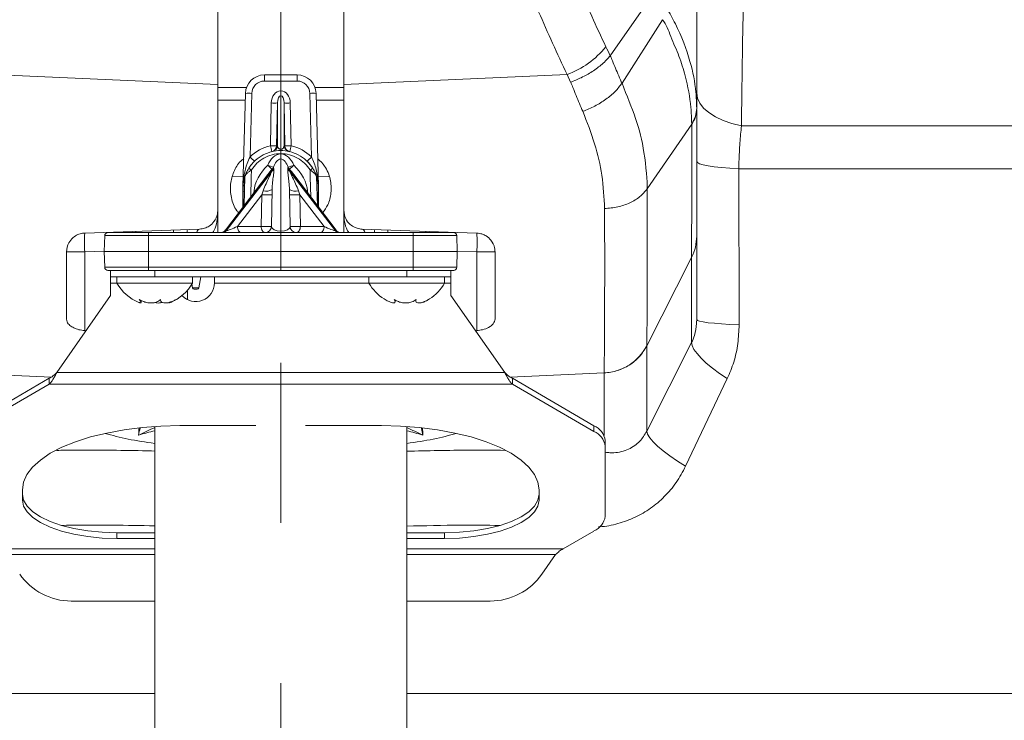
# Model space of a CAD drawing. Header units: millimetres. Extents: x 0 to 8410, y 0 to 5940.
# Tile 119 of 179: x 5396 to 5552, y 2876 to 2987. Entities that reach past the tile are written whole.
import ezdxf

# ---------------------------------------------------------------- set-up
doc = ezdxf.new("R2010")
doc.units = ezdxf.units.MM
doc.header["$LTSCALE"] = 10
doc.linetypes.add('CENTERX2', pattern=[20.32, 12.7, -2.54, 2.54, -2.54])
doc.styles.add('SLDTEXTSTYLE0', font='TXT', dxfattribs={"width": 0.605})
doc.dimstyles.new('SLDDIMSTYLE0', dxfattribs={"dimtxt": 50, "dimasz": 50, "dimexe": 0, "dimexo": 0.0625, "dimgap": 12.5, "dimtad": 1, "dimtoh": 1, "dimdec": 1, "dimrnd": 1e-09, "dimzin": 12, "dimdsep": 46, "dimtxsty": 'SLDTEXTSTYLE0', "dimsah": 1, "dimcen": 0.09, "dimadec": 0, "dimazin": 0, "dimtfac": 1, "dimtofl": 0, "dimtmove": 0, "dimatfit": 3, "dimfxl": 0, "dimfrac": 2, "dimtolj": 1, "dimtzin": 12, "dimarcsym": 0})

# ---------------------------------------------------------------- blocks, each defined once
blk = doc.blocks.new('*D17')
at = {"color": 7, "linetype": 'Continuous', "lineweight": 0}
for p, q in [((5057.2, 3177.87), (5057.2, 2367.92)), ((5437.2, 2551.21), (5437.2, 2367.92)), ((5437.2, 2382.92), (5057.2, 2382.92))]:
    blk.add_line(p, q, dxfattribs=at)
for points in [[(5057.2, 2382.92), (5107.2, 2375.42), (5107.2, 2390.42)], [(5437.2, 2382.92), (5387.2, 2390.42), (5387.2, 2375.42)]]:
    blk.add_solid(points, dxfattribs=at)
at = {"color": 7, "linetype": 'Continuous', "lineweight": 0, "insert": (5189.92, 2447.38), "char_height": 50, "attachment_point": 1, "style": 'SLDTEXTSTYLE0'}
blk.add_mtext('380', dxfattribs=at)

msp = doc.modelspace()

# ---------------------------------------------------------------- linework, layer by layer
at = {"color": 7, "linetype": 'CENTERX2', "lineweight": 0}
msp.add_line((5437.2, 2551.21), (5437.2, 4467.87), dxfattribs=at)
at = {"color": 7, "linetype": 'Continuous', "lineweight": 0}
for p, q in [((5427.2, 2991.76), (5427.2, 2976.37)), ((5447.2, 2991.76), (5447.2, 2976.37)), ((5495.98, 2990.22), (5489.48, 2980.92)), ((5497.75, 2986.63), (5491.35, 2976.58)), ((5434.6, 2977.87), (5439.81, 2977.87)), ((5427.2, 2976.37), (5427.2, 2956.42)), ((5447.2, 2976.37), (5447.2, 2956.42)), ((5427.2, 2975.87), (5431.77, 2975.87)), ((5431.21, 2960.2), (5431.6, 2974.95)), ((5442.64, 2975.87), (5447.23, 2975.87)), ((5442.81, 2974.95), (5443.2, 2960.2)), ((5427.2, 2973.87), (5431.57, 2973.87)), ((5436.69, 2966.69), (5436.69, 2973.43)), ((5437.72, 2973.43), (5437.72, 2966.69)), ((5442.84, 2973.87), (5447.23, 2973.87)), ((5502.41, 2970.04), (5495.35, 2959.81)), ((5437.2, 2964.56), (5437.2, 2954.04)), ((5435.13, 2962.06), (5428.43, 2953.27)), ((5431.39, 2957.16), (5431.52, 2961.78)), ((5445.98, 2953.27), (5439.28, 2962.06)), ((5443.01, 2957.16), (5442.89, 2961.78)), ((5431.21, 2960.19), (5431.2, 2959.87)), ((5431.2, 2959.87), (5431.2, 2956.91)), ((5435.72, 2953.85), (5435.82, 2959.7)), ((5438.69, 2953.85), (5438.58, 2959.7)), ((5443.2, 2960.19), (5443.2, 2959.87)), ((5443.2, 2959.87), (5443.2, 2956.91)), ((5427.2, 2956.42), (5427.2, 2952.87)), ((5447.2, 2952.87), (5447.2, 2956.42)), ((5406.1, 2952.78), (5424.31, 2953.42)), ((5409.77, 2952.87), (5416.2, 2952.87)), ((5414.2, 2953.07), (5414.2, 2952.87)), ((5416.2, 2952.87), (5437.2, 2952.87)), ((5420.2, 2952.87), (5420.2, 2953.28)), ((5458.2, 2952.87), (5437.2, 2952.87)), ((5468.31, 2952.78), (5450.1, 2953.42)), ((5454.2, 2953.28), (5454.2, 2952.87)), ((5464.64, 2952.87), (5458.2, 2952.87)), ((5460.2, 2952.87), (5460.2, 2953.07)), ((5409.2, 2949.87), (5409.27, 2952.38)), ((5465.2, 2949.87), (5465.14, 2952.38)), ((5503.2, 2952.3), (5503.2, 2939.07)), ((5403.2, 2939.15), (5403.2, 2949.79)), ((5416.2, 2949.87), (5409.2, 2949.87)), ((5409.27, 2947.36), (5409.2, 2949.87)), ((5437.2, 2949.87), (5416.2, 2949.87)), ((5437.2, 2949.87), (5458.2, 2949.87)), ((5458.2, 2949.87), (5465.2, 2949.87)), ((5465.14, 2947.36), (5465.2, 2949.87)), ((5471.2, 2939.15), (5471.2, 2949.79)), ((5502.4, 2948.94), (5495.28, 2934.9)), ((5416.2, 2946.87), (5409.77, 2946.87)), ((5410.2, 2945.87), (5410.2, 2946.87)), ((5416.07, 2946.87), (5417.2, 2946.87)), ((5437.2, 2946.87), (5416.2, 2946.87)), ((5437.2, 2946.87), (5458.2, 2946.87)), ((5457.2, 2946.87), (5458.2, 2946.87)), ((5458.2, 2946.87), (5464.64, 2946.87)), ((5464.2, 2946.87), (5464.2, 2945.87)), ((5417.2, 2945.87), (5410.2, 2945.87)), ((5410.2, 2944.87), (5410.2, 2945.87)), ((5411.2, 2945.87), (5411.2, 2944.87)), ((5417.2, 2945.87), (5457.2, 2945.87)), ((5423.2, 2944.87), (5423.2, 2945.87)), ((5424.22, 2944.12), (5424.53, 2945.87)), ((5426.7, 2944.91), (5426.7, 2945.87)), ((5451.2, 2945.87), (5451.2, 2944.87)), ((5464.2, 2945.87), (5457.2, 2945.87)), ((5463.2, 2944.87), (5463.2, 2945.87)), ((5464.2, 2945.87), (5464.2, 2944.87)), ((5410.2, 2944.87), (5410.2, 2942.87)), ((5411.2, 2944.87), (5423.2, 2944.87)), ((5423.09, 2944.68), (5423.19, 2944.12)), ((5423.92, 2943.87), (5423.48, 2943.87)), ((5426.7, 2944.87), (5426.7, 2944.95)), ((5426.7, 2944.87), (5426.7, 2944.91)), ((5451.2, 2944.87), (5463.2, 2944.87)), ((5464.2, 2942.87), (5464.2, 2944.87)), ((5410.2, 2942.87), (5401.66, 2930.67)), ((5415.05, 2941.79), (5415.05, 2942.1)), ((5455.34, 2941.89), (5455.34, 2942.18)), ((5458.65, 2942.26), (5458.65, 2942.07)), ((5472.75, 2930.67), (5464.2, 2942.87)), ((5400.45, 2929.76), (5387.51, 2922.24)), ((5400.45, 2928.84), (5400.45, 2929.76)), ((5473.96, 2928.84), (5473.96, 2929.76)), ((5486.9, 2922.24), (5473.96, 2929.76)), ((5400.45, 2928.84), (5387.51, 2921.33)), ((5486.9, 2921.33), (5473.96, 2928.84)), ((5417.2, 2922.12), (5417.2, 2841.87)), ((5421.2, 2922.25), (5433.26, 2922.25)), ((5441.14, 2922.25), (5453.2, 2922.25)), ((5457.2, 2841.87), (5457.2, 2922.12)), ((5488.7, 2919.91), (5488.7, 2918.99)), ((5488.7, 2907.87), (5488.7, 2918.99)), ((5396.2, 2910.45), (5396.2, 2912.08)), ((5478.2, 2912.08), (5478.2, 2910.45)), ((5411.2, 2905.26), (5417.2, 2905.26)), ((5457.2, 2905.26), (5463.2, 2905.26)), ((5482.01, 2902.7), (5486.9, 2905.54)), ((5417.2, 2904.35), (5411.2, 2904.35)), ((5463.2, 2904.35), (5457.2, 2904.35)), ((5478.63, 2898.69), (5480.8, 2901.79)), ((5403.97, 2894.43), (5417.2, 2894.43)), ((5457.2, 2894.43), (5470.44, 2894.43))]:
    msp.add_line(p, q, dxfattribs=at)
at = {"color": 8, "linetype": 'Continuous', "lineweight": 0}
for p, q in [((5392.55, 2977.91), (5427.2, 2976.37)), ((5434.6, 2977.87), (5434.6, 2976.9)), ((5439.81, 2977.87), (5439.81, 2976.9)), ((5447.2, 2976.37), (5482.64, 2977.94)), ((5483.2, 2976.71), (5482.64, 2977.94)), ((5439.81, 2976.9), (5434.6, 2976.9)), ((5432.6, 2974.95), (5432.33, 2964.87)), ((5437.19, 2974.57), (5437.19, 2975.33)), ((5437.19, 2975.33), (5437.22, 2975.33)), ((5437.22, 2974.57), (5437.22, 2975.33)), ((5442.07, 2964.87), (5441.81, 2974.95)), ((5435.55, 2966.65), (5435.69, 2973.43)), ((5436.69, 2973.43), (5436.55, 2966.65)), ((5437.19, 2974.57), (5437.19, 2966.09)), ((5437.22, 2974.57), (5437.19, 2974.57)), ((5437.22, 2966.09), (5437.22, 2974.57)), ((5437.85, 2966.65), (5437.72, 2973.43)), ((5438.72, 2973.43), (5438.85, 2966.65)), ((5510.3, 2969.78), (5598.18, 2969.78)), ((5442.1, 2963.34), (5441.38, 2964.18)), ((5435.76, 2962.71), (5428.49, 2953.16)), ((5428.52, 2953.16), (5435.78, 2962.58)), ((5445.89, 2953.16), (5438.63, 2962.58)), ((5438.65, 2962.71), (5445.92, 2953.16)), ((5509.88, 2962.99), (5509.93, 2938.24)), ((5600.09, 2962.99), (5509.88, 2962.99)), ((5431.25, 2961.69), (5429.56, 2961.77)), ((5431.35, 2957.1), (5431.47, 2961.63)), ((5431.51, 2961.67), (5431.48, 2961.67)), ((5442.93, 2961.67), (5442.89, 2961.67)), ((5443.06, 2957.1), (5442.94, 2961.63)), ((5444.85, 2961.77), (5443.16, 2961.69)), ((5431.23, 2959.31), (5431.21, 2959.56)), ((5432.95, 2959.2), (5432.96, 2959.51)), ((5432.96, 2959.51), (5433.18, 2959.5)), ((5441.45, 2959.51), (5441.23, 2959.5)), ((5441.46, 2959.2), (5441.45, 2959.51)), ((5443.2, 2959.56), (5443.18, 2959.31)), ((5434.19, 2958.87), (5430.32, 2953.85)), ((5434.1, 2953.85), (5434.19, 2958.87)), ((5440.22, 2958.87), (5444.09, 2953.85)), ((5440.31, 2953.85), (5440.22, 2958.87)), ((5416.2, 2952.38), (5416.2, 2952.87)), ((5428.49, 2953.16), (5428.52, 2953.16)), ((5430.32, 2953.85), (5434.1, 2953.85)), ((5437.2, 2954.04), (5437.19, 2953.09)), ((5437.19, 2953.09), (5437.19, 2952.87)), ((5437.19, 2953.09), (5437.22, 2953.09)), ((5437.2, 2954.04), (5437.22, 2953.09)), ((5437.2, 2952.87), (5437.2, 2952.38)), ((5437.22, 2953.09), (5437.22, 2952.87)), ((5444.09, 2953.85), (5440.31, 2953.85)), ((5445.92, 2953.16), (5445.89, 2953.16)), ((5458.2, 2952.38), (5458.2, 2952.87)), ((5416.2, 2952.38), (5409.27, 2952.38)), ((5416.2, 2952.38), (5416.2, 2949.87)), ((5437.2, 2952.38), (5416.2, 2952.38)), ((5437.2, 2952.38), (5437.2, 2949.87)), ((5437.2, 2952.38), (5458.2, 2952.38)), ((5458.2, 2952.38), (5458.2, 2949.87)), ((5458.2, 2952.38), (5465.14, 2952.38)), ((5403.2, 2949.79), (5406.1, 2949.79)), ((5409.2, 2949.9), (5406.1, 2949.79)), ((5406.1, 2949.79), (5406.1, 2937.32)), ((5416.2, 2949.87), (5416.2, 2947.36)), ((5437.2, 2949.87), (5437.2, 2947.36)), ((5458.2, 2949.87), (5458.2, 2947.36)), ((5468.31, 2949.79), (5465.2, 2949.9)), ((5468.31, 2937.32), (5468.31, 2949.79)), ((5468.31, 2949.79), (5471.2, 2949.79)), ((5502.4, 2935.45), (5502.4, 2948.94)), ((5409.27, 2947.36), (5416.2, 2947.36)), ((5416.2, 2947.36), (5437.2, 2947.36)), ((5416.2, 2947.36), (5416.2, 2946.87)), ((5417.2, 2946.87), (5417.2, 2945.87)), ((5458.2, 2947.36), (5437.2, 2947.36)), ((5437.2, 2947.36), (5437.2, 2946.87)), ((5457.2, 2945.87), (5457.2, 2946.87)), ((5465.14, 2947.36), (5458.2, 2947.36)), ((5458.2, 2947.36), (5458.2, 2946.87)), ((5410.2, 2944.87), (5411.2, 2944.87)), ((5422.38, 2942.24), (5422.38, 2943.69)), ((5423.19, 2944.12), (5424.22, 2944.12)), ((5426.7, 2944.87), (5451.2, 2944.87)), ((5463.2, 2944.87), (5464.2, 2944.87)), ((5495.28, 2921.38), (5502.4, 2935.45)), ((5495.28, 2934.9), (5495.28, 2921.38)), ((5400.82, 2929.96), (5392.55, 2930.33)), ((5401.66, 2930.67), (5472.75, 2930.67)), ((5488.51, 2930.62), (5473.59, 2929.96)), ((5488.51, 2930.59), (5488.51, 2930.62)), ((5488.51, 2920.71), (5488.51, 2930.59)), ((5508.06, 2929.71), (5501.44, 2915.82)), ((5400.45, 2928.84), (5473.96, 2928.84)), ((5486.9, 2921.33), (5486.9, 2922.24)), ((5411.2, 2905.26), (5411.2, 2904.35)), ((5463.2, 2905.26), (5463.2, 2904.35)), ((5417.2, 2902.7), (5392.4, 2902.7)), ((5393.61, 2901.79), (5417.2, 2901.79)), ((5482.01, 2902.7), (5457.2, 2902.7)), ((5457.2, 2901.79), (5480.8, 2901.79)), ((5270.21, 2879.75), (5417.2, 2879.75)), ((5457.2, 2879.75), (5574.65, 2879.75))]:
    msp.add_line(p, q, dxfattribs=at)
at = {"color": 8, "linetype": 'Continuous', "lineweight": 0, "flags": 128}
for points in [[(5510.3, 2969.78), (5508.78, 2970.17), (5507.4, 2970.66), (5506.17, 2971.24), (5505.13, 2971.9), (5504.3, 2972.62), (5503.7, 2973.39), (5503.33, 2974.19), (5503.2, 2975.01)], [(5509.88, 2962.99), (5508.44, 2963.08), (5507.13, 2963.19), (5505.98, 2963.32), (5505.01, 2963.47), (5504.23, 2963.63), (5503.66, 2963.79), (5503.32, 2963.97), (5503.2, 2964.15)], [(5432.54, 2962.8), (5432.51, 2961.68), (5432.43, 2958.52)], [(5441.87, 2962.8), (5441.89, 2961.68), (5441.98, 2958.52)], [(5430.94, 2952.87), (5430.82, 2952.89), (5430.71, 2952.95), (5430.6, 2953.04), (5430.51, 2953.16), (5430.43, 2953.31), (5430.37, 2953.48), (5430.33, 2953.66), (5430.32, 2953.85)], [(5434.72, 2952.87), (5434.6, 2952.89), (5434.49, 2952.95), (5434.38, 2953.04), (5434.28, 2953.16), (5434.21, 2953.31), (5434.15, 2953.48), (5434.11, 2953.66), (5434.1, 2953.85)], [(5439.69, 2952.87), (5439.81, 2952.89), (5439.92, 2952.95), (5440.03, 2953.04), (5440.12, 2953.16), (5440.2, 2953.31), (5440.26, 2953.48), (5440.3, 2953.66), (5440.31, 2953.85)], [(5443.46, 2952.87), (5443.58, 2952.89), (5443.7, 2952.95), (5443.81, 2953.04), (5443.9, 2953.16), (5443.98, 2953.31), (5444.04, 2953.48), (5444.07, 2953.66), (5444.09, 2953.85)], [(5509.93, 2938.24), (5508.48, 2938.31), (5507.16, 2938.39), (5506, 2938.48), (5505.02, 2938.58), (5504.24, 2938.69), (5503.67, 2938.81), (5503.32, 2938.94), (5503.2, 2939.07)], [(5508.06, 2929.71), (5506.83, 2930.53), (5505.71, 2931.36), (5504.73, 2932.17), (5503.9, 2932.94), (5503.25, 2933.67), (5502.77, 2934.34), (5502.49, 2934.94), (5502.4, 2935.45)], [(5501.44, 2915.82), (5500.13, 2916.64), (5498.94, 2917.45), (5497.89, 2918.24), (5496.99, 2919), (5496.27, 2919.7), (5495.74, 2920.34), (5495.41, 2920.9), (5495.28, 2921.38)]]:
    msp.add_lwpolyline(points, dxfattribs=at)
at = {"color": 7, "linetype": 'Continuous', "lineweight": 0, "flags": 128}
for points in [[(5396.2, 2912.08), (5396.39, 2913.31), (5396.93, 2914.51), (5397.83, 2915.69), (5399.07, 2916.8), (5400.63, 2917.86), (5402.49, 2918.82), (5404.63, 2919.69), (5407, 2920.45), (5409.59, 2921.08), (5412.34, 2921.59), (5415.22, 2921.95), (5418.19, 2922.17), (5421.2, 2922.25)], [(5453.2, 2922.25), (5456.22, 2922.17), (5459.19, 2921.95), (5462.07, 2921.59), (5464.82, 2921.08), (5467.41, 2920.45), (5469.78, 2919.69), (5471.92, 2918.82), (5473.78, 2917.86), (5475.34, 2916.8), (5476.58, 2915.69), (5477.48, 2914.51), (5478.02, 2913.31), (5478.2, 2912.08)], [(5396.2, 2911.37), (5396.39, 2910.41), (5396.94, 2909.48), (5397.84, 2908.6), (5399.07, 2907.78), (5400.6, 2907.05), (5402.39, 2906.43), (5404.39, 2905.93), (5406.57, 2905.56), (5408.86, 2905.34), (5411.2, 2905.26)], [(5463.2, 2905.26), (5465.55, 2905.34), (5467.84, 2905.56), (5470.01, 2905.93), (5472.02, 2906.43), (5473.81, 2907.05), (5475.34, 2907.78), (5476.57, 2908.6), (5477.47, 2909.48), (5478.02, 2910.41), (5478.2, 2911.37)], [(5411.2, 2904.35), (5408.86, 2904.43), (5406.57, 2904.65), (5404.39, 2905.02), (5402.39, 2905.52), (5400.6, 2906.14), (5399.07, 2906.87), (5397.84, 2907.68), (5396.94, 2908.57), (5396.39, 2909.5), (5396.2, 2910.45)], [(5478.2, 2910.45), (5478.02, 2909.5), (5477.47, 2908.57), (5476.57, 2907.68), (5475.34, 2906.87), (5473.81, 2906.14), (5472.02, 2905.52), (5470.01, 2905.02), (5467.84, 2904.65), (5465.55, 2904.43), (5463.2, 2904.35)]]:
    msp.add_lwpolyline(points, dxfattribs=at)
at = {"color": 8, "linetype": 'Continuous', "lineweight": 0}
for centre, radius, start, end in [((5477.87, 2991.06), 13.96, 289.9566, 321.3549), ((5434.6, 2974.9), 2, 90, 178.5), ((5439.81, 2974.9), 2, 1.5, 90), ((5432.1, 2965.4), 9.56, 87.0035, 92.9965), ((5442.31, 2965.4), 9.56, 87.0035, 92.9965), ((5436.14, 2983.35), 9.94, 267.4392, 273.2065), ((5438.27, 2983.35), 9.94, 266.7935, 272.5608), ((5498.82, 2972.65), 4.38, 324.9046, 359.3631), ((5437.2, 2959.84), 7, 103.6246, 134.0767), ((5473.62, 2975.63), 39.11, 193.2731, 194.701), ((5436, 2976.57), 9.94, 267.4392, 273.2065), ((5435.55, 2966.67), 1, 283.6273, 358.83), ((5438.2, 2959.85), 7, 102.4776, 103.6246), ((5448.89, 2966.08), 11.7, 179.9656, 181.0186), ((5437.2, 2959.09), 7, 89.8942, 90.1058), ((5425.52, 2966.08), 11.7, 358.9814, 0.0344), ((5436.2, 2959.85), 7, 76.3754, 77.5224), ((5438.85, 2966.67), 1, 181.17, 256.3727), ((5438.41, 2976.57), 9.94, 266.7935, 272.5608), ((5438.72, 2966.71), 0.999, 232.1371, 257.527), ((5400.79, 2975.63), 39.11, 345.299, 346.7269), ((5437.2, 2959.84), 7, 45.9233, 76.3754), ((5442.13, 2974.02), 13.4, 223.0413, 227.2396), ((5432.28, 2974.02), 13.4, 312.7604, 316.9587), ((5459.99, 2987.62), 34.58, 224.0696, 225.6405), ((5444.87, 2987.58), 25.91, 247.9541, 250.0686), ((5435.26, 2963.56), 0.985, 300.5078, 326.4145), ((5435.27, 2963.44), 0.993, 300.7317, 325.5538), ((5435.08, 2963.64), 1.04, 314.7744, 336.8539), ((5439.14, 2963.44), 0.993, 214.4462, 239.2683), ((5439.15, 2963.56), 0.985, 213.5855, 239.4922), ((5429.54, 2987.58), 25.91, 289.9314, 292.0459), ((5439.33, 2963.64), 1.04, 203.1461, 225.2256), ((5414.42, 2987.62), 34.58, 314.3595, 315.9304), ((5434.88, 2961.12), 1.7, 253.2725, 303.5322), ((5439.52, 2961.12), 1.7, 236.4678, 286.7275), ((5435, 2971.22), 12.38, 266.2408, 273.7592), ((5439.41, 2971.22), 12.38, 266.2408, 273.7592), ((5423.82, 2953), 1.48, 166.3921, 183.3777), ((5424.51, 2952.81), 0.647, 108.2502, 169.8921), ((5427.92, 2953.56), 0.691, 271.9294, 324.8729), ((5427.95, 2953.56), 0.691, 271.9295, 324.8729), ((5434.91, 2966.22), 12.4, 266.2452, 273.7548), ((5439.5, 2966.22), 12.4, 266.2452, 273.7548), ((5446.46, 2953.56), 0.691, 215.1271, 268.0705), ((5446.49, 2953.56), 0.691, 215.1271, 268.0706), ((5449.9, 2952.81), 0.646, 10.1765, 71.7648), ((5450.6, 2953.01), 1.47, 356.6713, 13.6264), ((5427.61, 2951.29), 21.56, 176.013, 183.987), ((5446.8, 2951.29), 21.56, 356.013, 3.987), ((5488.18, 2938.62), 8, 272.3275, 332.5042)]:
    msp.add_arc(centre, radius, start, end, dxfattribs=at)
at = {"color": 7, "linetype": 'Continuous', "lineweight": 0}
for centre, radius, start, end in [((5434.6, 2974.87), 3, 90, 178.5), ((5439.81, 2974.87), 3, 1.5, 90), ((5435.69, 2966.71), 1, 282.4791, 358.8299), ((5438.72, 2966.71), 1, 181.1744, 232.1393), ((5430.21, 2960.22), 1, 357.1113, 358.5), ((5444.2, 2960.22), 1, 181.5, 182.8887), ((5409.77, 2952.37), 0.5, 90, 178.5), ((5427.63, 2953.87), 1, 270, 323.8621), ((5434.72, 2953.87), 1, 270, 359), ((5439.69, 2953.87), 1, 181, 270), ((5446.77, 2953.87), 1, 216.0408, 270), ((5464.64, 2952.37), 0.5, 1.5, 90), ((5409.77, 2947.37), 0.5, 181.5, 270), ((5464.64, 2947.37), 0.5, 270, 358.5), ((5417.32, 2948.27), 7, 209.0497, 247.9286), ((5417.08, 2948.27), 7, 292.1457, 330.9503), ((5423.7, 2944.93), 3, 223.5171, 358.9267), ((5423.48, 2944.17), 0.3, 190, 270), ((5423.92, 2944.17), 0.3, 270, 350), ((5457.32, 2948.27), 7, 209.0497, 237.9015), ((5457.08, 2948.27), 7, 302.0473, 330.9503), ((5457.32, 2948.27), 7, 237.9015, 244.1193), ((5457.08, 2948.27), 7, 295.9275, 302.0473), ((5485.73, 2919.47), 3, 8.3284, 67.2367), ((5485.73, 2918.56), 3, 8.3284, 67.2367), ((5485.73, 2908.31), 3, 292.7633, 351.6716), ((5403.97, 2904.43), 10, 215, 270), ((5470.44, 2904.43), 10, 270, 325)]:
    msp.add_arc(centre, radius, start, end, dxfattribs=at)
at = {"color": 8, "linetype": 'Continuous', "lineweight": 0}
for centre, major_axis, ratio, start_param, end_param in [((5437.19, 2973.38), (0, 1.95), 0.76885, 0, 1.544616), ((5437.22, 2973.38), (0, 1.95), 0.76885, 4.738569, 6.283185), ((5437.19, 2973.4), (0, 1.17), 0.428855, 0, 1.544616), ((5437.22, 2973.4), (0, 1.17), 0.428855, 4.738569, 6.283185), ((5437.37, 2962.12), (0.06, 3.23), 0.774213, 0.086872, 1.116396), ((5437.37, 2962.13), (0.04, 2.44), 0.613733, 0.136155, 1.116467), ((5437.04, 2962.12), (-0.06, 3.23), 0.774213, 5.166789, 6.196313), ((5437.04, 2962.13), (-0.04, 2.44), 0.613733, 5.166718, 6.14703), ((5435.7, 2961.56), (2.36, 3.13), 0.446039, 1.240626, 2.563221), ((5435.7, 2961.58), (2.09, 2.76), 0.216452, 1.241194, 1.559633), ((5438.23, 2980.04), (1.85, 18.88), 0.104846, 2.7432, 2.760841), ((5437.69, 2980.75), (1.22, 19.52), 0.06224, 2.713343, 2.730984), ((5436.72, 2980.75), (-1.22, 19.52), 0.06224, 3.552201, 3.569843), ((5438.71, 2961.58), (-2.09, 2.76), 0.216452, 4.723553, 5.041992), ((5436.18, 2980.04), (-1.85, 18.88), 0.104846, 3.522344, 3.539986), ((5438.71, 2961.56), (-2.36, 3.13), 0.446039, 3.719965, 5.042559), ((5434.83, 2960.3), (0.88, 2.35), 0.053716, 1.943718, 2.247708), ((5439.57, 2960.3), (-0.88, 2.35), 0.053716, 4.035477, 4.339468), ((5429.83, 2953.87), (1.43, 0.68), 0.137486, 2.894395, 3.417834), ((5429.88, 2953.87), (1.44, 0.68), 0.133071, 3.421316, 4.962315), ((5437.22, 2953.87), (1.5, 0.03), 0.522741, 3.120661, 4.677756), ((5437.19, 2953.87), (1.5, -0.03), 0.522741, 4.747022, 6.304117), ((5444.53, 2953.87), (1.44, -0.68), 0.133071, 4.462463, 6.003462), ((5444.57, 2953.87), (1.43, -0.68), 0.137486, 6.006944, 6.531211), ((5413.2, 2894.53), (3.76, 68.8), 0.000201, 5.103275, 5.121561), ((5461.2, 2894.53), (-3.76, 68.8), 0.000201, 1.161624, 1.17991), ((5416.95, 2904.81), (21.31, 9.95), 0.668421, 1.2568, 1.371436), ((5457.46, 2904.81), (21.31, -9.95), 0.668421, 1.770157, 1.884793)]:
    msp.add_ellipse(centre, major_axis=major_axis, ratio=ratio, start_param=start_param, end_param=end_param, dxfattribs=at)
at = {"color": 7, "linetype": 'Continuous', "lineweight": 0}
for centre, major_axis, ratio, start_param, end_param in [((5435.7, 2961.58), (2.09, 2.76), 0.216452, 1.559633, 1.754484), ((5438.71, 2961.58), (-2.09, 2.76), 0.216452, 4.528701, 4.723553), ((6072.29, 2996.34), (1422.63, -63.13), 0.070223, 4.228166, 4.228328), ((4802.12, 2996.34), (1422.63, 63.13), 0.070223, 5.19645, 5.196612), ((5424.18, 2924.69), (20.96, -0.64), 0.275461, 3.934257, 4.381357), ((5450.22, 2924.69), (20.96, 0.64), 0.275461, 5.043421, 5.490521)]:
    msp.add_ellipse(centre, major_axis=major_axis, ratio=ratio, start_param=start_param, end_param=end_param, dxfattribs=at)
at = {"color": 8, "linetype": 'Continuous', "lineweight": 0}
for points, knots in [([(5469.28, 3067.24), (5469.28, 3067.24), (5469.28, 3063.6), (5469.6, 3053.29), (5471.01, 3040.33), (5473.27, 3027.3), (5476.27, 3015.07), (5479.92, 3003.43), (5484.06, 2992.5), (5487.28, 2985.56), (5488.78, 2982.34)], [0, 0, 0, 0, 0, 0.154642, 0.309425, 0.464063, 0.602606, 0.741254, 0.879794, 1, 1, 1, 1]), ([(5482.64, 2977.94), (5481.09, 2981.24), (5478.22, 2987.39), (5474.62, 2996.61), (5471.59, 3005.49), (5468.99, 3014.51), (5466.74, 3023.97), (5464.9, 3033.86), (5463.54, 3044.18), (5462.68, 3054.59), (5462.56, 3061.58), (5462.51, 3065.07)], [0, 0, 0, 0, 0.1202023, 0.2237781, 0.3273538, 0.43165, 0.5359461, 0.6514745, 0.7670032, 0.8835016, 1, 1, 1, 1]), ([(5510.66, 2991.55), (5510.62, 2990.12), (5510.56, 2987.25), (5510.47, 2982.6), (5510.4, 2977.7), (5510.34, 2973.39), (5510.31, 2970.7), (5510.3, 2969.78)], [0, 0, 0, 0, 0.21947, 0.438935, 0.66199, 0.885041, 1, 1, 1, 1]), ([(5498.44, 2988.5), (5498.91, 2987.66), (5500.49, 2984.85), (5502.2, 2980.34), (5503.1, 2975.86), (5503.18, 2973.44), (5503.2, 2972.6)], [0, 0, 0, 0, 0.160215, 0.532304, 0.837838, 1, 1, 1, 1]), ([(5502.41, 2970.13), (5502.38, 2970.99), (5502.31, 2973.46), (5501.61, 2977.05), (5500.46, 2980.87), (5499.13, 2983.73), (5498.38, 2985.92), (5497.75, 2986.63), (5497.75, 2986.63)], [0, 0, 0, 0, 0.162608, 0.468629, 0.654566, 0.84051, 0.999998, 1, 1, 1, 1]), ([(5488.78, 2982.34), (5489.03, 2981.89), (5489.29, 2981.43), (5489.48, 2980.92), (5489.48, 2980.92)], [0, 0, 0, 0, 0.999961, 1, 1, 1, 1]), ([(5489.48, 2980.92), (5489.48, 2980.92), (5489.62, 2980.71), (5489.85, 2979.95), (5490.33, 2978.91), (5490.82, 2977.82), (5491.2, 2976.79), (5491.35, 2976.58), (5491.35, 2976.58)], [0, 0, 0, 0, 0.0000085, 0.1815948, 0.4544553, 0.7272559, 0.999987, 1, 1, 1, 1]), ([(5485.13, 2972.1), (5484.95, 2972.51), (5484.59, 2973.33), (5484.07, 2974.59), (5483.61, 2975.71), (5483.33, 2976.43), (5483.21, 2976.71)], [0, 0, 0, 0, 0.272699, 0.545488, 0.818373, 1, 1, 1, 1]), ([(5485.13, 2972.1), (5485.78, 2972.36), (5487.07, 2972.88), (5488.83, 2973.99), (5490.34, 2975.24), (5491.02, 2976.13), (5491.35, 2976.58)], [0, 0, 0, 0, 0.25, 0.499999, 0.749998, 1, 1, 1, 1]), ([(5491.35, 2976.58), (5491.35, 2976.58), (5492.11, 2974.55), (5493.68, 2970.98), (5495.01, 2965.6), (5495.35, 2960.97), (5495.35, 2959.81), (5495.35, 2959.81)], [0, 0, 0, 0, 0.000003, 0.325352, 0.645763, 0.999997, 1, 1, 1, 1]), ([(5488.59, 2956.67), (5488.5, 2958.42), (5488.34, 2961.75), (5487.14, 2966.97), (5485.8, 2970.38), (5485.13, 2972.1)], [0, 0, 0, 0, 0.354564, 0.67559, 1, 1, 1, 1]), ([(5502.4, 2948.94), (5502.4, 2948.94), (5502.4, 2948.94), (5502.4, 2951.13), (5502.4, 2953.25), (5502.41, 2956.24), (5502.41, 2959.55), (5502.41, 2963.25), (5502.41, 2966.91), (5502.41, 2969.05), (5502.41, 2970.04), (5502.41, 2970.04)], [0, 0, 0, 0, 0.0000014, 0.1518408, 0.3036839, 0.4553793, 0.6070752, 0.7588293, 0.9105807, 0.9999982, 1, 1, 1, 1]), ([(5502.41, 2970.04), (5502.41, 2970.04), (5502.41, 2970.07), (5502.41, 2970.1), (5502.41, 2970.13)], [0, 0, 0, 0, 0.000422, 1, 1, 1, 1]), ([(5510.3, 2969.78), (5510.21, 2968.9), (5510.04, 2967.1), (5509.92, 2964.76), (5509.88, 2963.36), (5509.88, 2962.99)], [0, 0, 0, 0, 0.415481, 0.844305, 1, 1, 1, 1]), ([(5441.87, 2962.8), (5441.59, 2963.17), (5441.04, 2963.92), (5439.89, 2964.74), (5438.6, 2965.26), (5437.2, 2965.44), (5435.81, 2965.26), (5434.51, 2964.74), (5433.37, 2963.92), (5432.82, 2963.17), (5432.54, 2962.8)], [0, 0, 0, 0, 0.124977, 0.249953, 0.374972, 0.5, 0.625028, 0.750047, 0.875023, 1, 1, 1, 1]), ([(5436.69, 2966.69), (5436.7, 2966.6), (5436.71, 2966.45), (5436.79, 2966.27), (5436.91, 2966.16), (5437.02, 2966.11), (5437.12, 2966.09), (5437.16, 2966.09), (5437.19, 2966.09), (5437.19, 2966.09)], [0, 0, 0, 0, 0.350663, 0.644618, 0.819463, 0.921072, 0.960062, 0.993501, 1, 1, 1, 1]), ([(5437.22, 2966.09), (5437.24, 2966.09), (5437.27, 2966.09), (5437.33, 2966.1), (5437.39, 2966.11), (5437.48, 2966.15), (5437.58, 2966.23), (5437.69, 2966.4), (5437.71, 2966.57), (5437.72, 2966.69)], [0, 0, 0, 0, 0.035071, 0.052036, 0.116721, 0.145856, 0.296181, 0.519741, 1, 1, 1, 1]), ([(5431.21, 2960.2), (5431.21, 2960.2), (5431.21, 2960.2), (5431.21, 2960.2), (5431.21, 2960.22), (5431.21, 2960.25), (5431.22, 2960.3), (5431.22, 2960.38), (5431.23, 2960.51), (5431.24, 2960.71), (5431.27, 2961.02), (5431.32, 2961.49), (5431.47, 2962.44), (5431.75, 2963.62), (5432.17, 2964.52), (5432.33, 2964.87)], [0, 0, 0, 0, 0.000907, 0.001783, 0.004475, 0.013433, 0.023192, 0.038748, 0.06351, 0.102701, 0.164026, 0.257746, 0.396136, 0.766147, 1, 1, 1, 1]), ([(5433.03, 2964.18), (5432.74, 2963.89), (5432.41, 2963.57), (5432.23, 2963.2), (5432.21, 2963.16)], [0, 0, 0, 0, 0.891526, 1, 1, 1, 1]), ([(5441.38, 2964.18), (5441.67, 2963.89), (5442, 2963.57), (5442.18, 2963.2), (5442.2, 2963.16)], [0, 0, 0, 0, 0.891526, 1, 1, 1, 1]), ([(5442.07, 2964.87), (5442.22, 2964.55), (5442.68, 2963.57), (5442.96, 2962.46), (5443.05, 2961.71), (5443.05, 2961.64)], [0, 0, 0, 0, 0.315184, 0.938599, 1, 1, 1, 1]), ([(5434.4, 2959.49), (5434.55, 2959.88), (5434.84, 2960.61), (5435.32, 2961.59), (5435.65, 2962.25), (5435.76, 2962.55), (5435.78, 2962.58)], [0, 0, 0, 0, 0.343689, 0.659507, 0.964723, 1, 1, 1, 1]), ([(5435.76, 2962.71), (5435.78, 2962.77), (5435.8, 2962.84), (5435.81, 2962.89), (5435.81, 2962.9)], [0, 0, 0, 0, 0.858933, 1, 1, 1, 1]), ([(5436.09, 2962.88), (5436.09, 2962.84), (5436.11, 2962.55), (5436.03, 2961.88), (5435.89, 2960.87), (5435.85, 2960.1), (5435.82, 2959.7)], [0, 0, 0, 0, 0.041644, 0.360843, 0.669241, 1, 1, 1, 1]), ([(5436.04, 2963.23), (5436.04, 2963.22), (5436.06, 2963.17), (5436.07, 2963.09), (5436.08, 2963.02)], [0, 0, 0, 0, 0.15384, 1, 1, 1, 1]), ([(5438.32, 2962.88), (5438.32, 2962.84), (5438.3, 2962.55), (5438.38, 2961.88), (5438.51, 2960.87), (5438.56, 2960.1), (5438.58, 2959.7)], [0, 0, 0, 0, 0.041644, 0.360843, 0.669241, 1, 1, 1, 1]), ([(5438.37, 2963.23), (5438.37, 2963.22), (5438.35, 2963.17), (5438.34, 2963.09), (5438.33, 2963.02)], [0, 0, 0, 0, 0.15384, 1, 1, 1, 1]), ([(5438.65, 2962.71), (5438.63, 2962.77), (5438.61, 2962.84), (5438.6, 2962.89), (5438.6, 2962.9)], [0, 0, 0, 0, 0.858933, 1, 1, 1, 1]), ([(5440.01, 2959.49), (5439.86, 2959.88), (5439.56, 2960.61), (5439.09, 2961.59), (5438.76, 2962.25), (5438.64, 2962.55), (5438.63, 2962.58)], [0, 0, 0, 0, 0.343689, 0.659507, 0.964723, 1, 1, 1, 1]), ([(5488.59, 2956.67), (5489.3, 2956.73), (5490.71, 2956.86), (5492.63, 2957.54), (5494.27, 2958.52), (5494.99, 2959.38), (5495.35, 2959.81)], [0, 0, 0, 0, 0.249999, 0.499999, 0.749999, 1, 1, 1, 1]), ([(5495.35, 2959.81), (5495.35, 2959.81), (5495.35, 2957.95), (5495.36, 2955.61), (5495.35, 2951.37), (5495.35, 2947.73), (5495.34, 2944.36), (5495.33, 2941.36), (5495.32, 2937.95), (5495.3, 2936.11), (5495.28, 2934.92)], [0, 0, 0, 0, 0.000001, 0.12784, 0.255679, 0.383441, 0.511203, 0.638974, 0.766744, 1, 1, 1, 1]), ([(5427.2, 2956.42), (5427.2, 2956.41), (5427.2, 2956.27), (5427.17, 2955.2), (5427.07, 2953.93), (5426.49, 2953), (5426.42, 2952.87)], [0, 0, 0, 0, 0.003468, 0.123023, 0.881331, 1, 1, 1, 1]), ([(5447.99, 2952.87), (5447.91, 2953), (5447.34, 2953.93), (5447.24, 2955.2), (5447.2, 2956.27), (5447.2, 2956.41), (5447.2, 2956.42)], [0, 0, 0, 0, 0.118669, 0.876977, 0.996532, 1, 1, 1, 1]), ([(5488.51, 2930.62), (5488.52, 2931.21), (5488.54, 2932.39), (5488.56, 2934.66), (5488.57, 2937.34), (5488.59, 2940.48), (5488.6, 2944), (5488.6, 2947.87), (5488.6, 2952.07), (5488.59, 2955.13), (5488.59, 2956.67)], [0, 0, 0, 0, 0.116559, 0.2331183, 0.3608482, 0.4885784, 0.6163093, 0.7440403, 0.8720202, 1, 1, 1, 1]), ([(5502.4, 2948.94), (5502.63, 2949.48), (5503.1, 2950.56), (5503.17, 2951.72), (5503.2, 2952.3)], [0, 0, 0, 0, 0.500003, 1, 1, 1, 1]), ([(5502.4, 2935.45), (5502.56, 2935.81), (5502.97, 2936.74), (5503.18, 2938.03), (5503.2, 2938.87), (5503.2, 2939.07)], [0, 0, 0, 0, 0.316086, 0.839447, 1, 1, 1, 1]), ([(5509.93, 2938.24), (5509.89, 2937.25), (5509.81, 2935.25), (5509.18, 2932.35), (5508.42, 2930.57), (5508.06, 2929.71)], [0, 0, 0, 0, 0.333661, 0.675823, 1, 1, 1, 1]), ([(5495.28, 2934.92), (5495.28, 2934.91), (5495.28, 2934.9), (5495.28, 2934.9), (5495.28, 2934.9)], [0, 0, 0, 0, 0.999203, 1, 1, 1, 1]), ([(5417.2, 2921.96), (5416.35, 2921.57), (5415.49, 2921.17), (5414.66, 2920.74), (5414.65, 2920.74)], [0, 0, 0, 0, 0.99226, 1, 1, 1, 1]), ([(5414.65, 2920.74), (5414.65, 2920.75), (5414.72, 2921.11), (5414.8, 2921.48), (5414.87, 2921.84)], [0, 0, 0, 0, 0.019491, 1, 1, 1, 1]), ([(5459.76, 2920.74), (5459.75, 2920.74), (5458.92, 2921.17), (5458.06, 2921.55), (5457.2, 2921.93)], [0, 0, 0, 0, 0.007789, 1, 1, 1, 1]), ([(5459.53, 2921.89), (5459.54, 2921.86), (5459.61, 2921.48), (5459.69, 2921.1), (5459.76, 2920.75), (5459.76, 2920.74)], [0, 0, 0, 0, 0.0833334, 0.9813832, 1, 1, 1, 1]), ([(5488.7, 2918.03), (5488.95, 2918), (5489.99, 2917.87), (5491.79, 2918.13), (5493.35, 2919), (5494.51, 2920.09), (5494.94, 2920.8), (5495.28, 2921.38)], [0, 0, 0, 0, 0.100868, 0.427607, 0.721175, 0.775192, 1, 1, 1, 1]), ([(5401.63, 2918.33), (5402.55, 2918.34), (5407.04, 2918.39), (5412.25, 2918.35), (5416.55, 2918.24), (5417.2, 2918.22)], [0, 0, 0, 0, 0.178972, 0.875927, 1, 1, 1, 1]), ([(5457.2, 2918.19), (5460.52, 2918.27), (5465.76, 2918.39), (5470.91, 2918.34), (5472.8, 2918.33)], [0, 0, 0, 0, 0.633036, 1, 1, 1, 1]), ([(5487.64, 2906.21), (5487.7, 2906.21), (5488.74, 2906.23), (5490.72, 2906.67), (5493.44, 2907.63), (5495.93, 2909.08), (5498.13, 2910.94), (5500.03, 2913.19), (5500.97, 2914.94), (5501.44, 2915.82)], [0, 0, 0, 0, 0.011039, 0.177183, 0.343302, 0.505862, 0.668412, 0.834198, 1, 1, 1, 1]), ([(5417.2, 2906.36), (5412.76, 2906.44), (5407.81, 2906.54), (5402.98, 2906.44), (5402.49, 2906.43)], [0, 0, 0, 0, 0.89793, 1, 1, 1, 1]), ([(5471.96, 2906.43), (5469.88, 2906.45), (5465.01, 2906.5), (5460.04, 2906.38), (5457.2, 2906.31)], [0, 0, 0, 0, 0.427339, 1, 1, 1, 1])]:
    msp.add_open_spline(points, degree=3, knots=knots, dxfattribs=at)
at = {"color": 7, "linetype": 'Continuous', "lineweight": 0}
for points, knots in [([(5503.2, 3002.67), (5503.2, 2997.81), (5503.2, 2988.08), (5503.2, 2977.76), (5503.2, 2972.6)], [0, 0, 0, 0, 0.4995623, 1, 1, 1, 1]), ([(5483.2, 2976.71), (5483.77, 2976.94), (5484.95, 2977.42), (5486.68, 2978.41), (5488.32, 2979.61), (5489.09, 2980.47), (5489.48, 2980.92)], [0, 0, 0, 0, 0.219675, 0.459515, 0.719598, 1, 1, 1, 1]), ([(5502.41, 2970.04), (5502.64, 2970.43), (5503.1, 2971.21), (5503.17, 2972.05), (5503.2, 2972.47)], [0, 0, 0, 0, 0.500014, 1, 1, 1, 1]), ([(5503.2, 2972.6), (5503.2, 2972.58), (5503.2, 2972.53), (5503.2, 2972.49), (5503.2, 2972.47)], [0, 0, 0, 0, 0.580739, 1, 1, 1, 1]), ([(5503.2, 2972.3), (5503.2, 2971.52), (5503.2, 2969.34), (5503.2, 2966.01), (5503.2, 2962.44), (5503.2, 2959.26), (5503.2, 2956.49), (5503.2, 2954.11), (5503.2, 2952.91), (5503.2, 2952.3)], [0, 0, 0, 0, 0.08359, 0.235853, 0.389054, 0.54132, 0.694505, 0.846781, 1, 1, 1, 1]), ([(5432.12, 2963.06), (5432.44, 2963.49), (5433.07, 2964.35), (5434.38, 2965.23), (5435.77, 2965.76), (5437.2, 2965.93), (5438.64, 2965.76), (5440.03, 2965.23), (5441.33, 2964.35), (5441.97, 2963.49), (5442.29, 2963.06)], [0, 0, 0, 0, 0.133858, 0.261813, 0.383861, 0.5, 0.616135, 0.738183, 0.866139, 1, 1, 1, 1]), ([(5430.53, 2956.03), (5430.44, 2956.13), (5429.82, 2956.77), (5429.29, 2958.36), (5429.11, 2960.53), (5429.69, 2962.53), (5430.46, 2963.93), (5431.16, 2964.45), (5431.33, 2964.58)], [0, 0, 0, 0, 0.04539, 0.284132, 0.508297, 0.718684, 0.934659, 1, 1, 1, 1]), ([(5437.2, 2965.34), (5437.2, 2965.22), (5437.2, 2965), (5437.2, 2964.73), (5437.2, 2964.61), (5437.2, 2964.56)], [0, 0, 0, 0, 0.3801269, 0.7602158, 1, 1, 1, 1]), ([(5443.08, 2964.58), (5443.47, 2964.21), (5444.39, 2963.32), (5445.15, 2961.39), (5445.28, 2959.22), (5444.83, 2957.35), (5444.15, 2956.43), (5443.87, 2956.03)], [0, 0, 0, 0, 0.171213, 0.410321, 0.634826, 0.845539, 1, 1, 1, 1]), ([(5431.52, 2961.78), (5431.52, 2961.79), (5431.52, 2961.8), (5431.55, 2961.87), (5431.61, 2962.05), (5431.78, 2962.47), (5431.98, 2962.82), (5432.12, 2963.06)], [0, 0, 0, 0, 0.060892, 0.126167, 0.250689, 0.501778, 1, 1, 1, 1]), ([(5432.54, 2962.8), (5432.41, 2962.7), (5432.13, 2962.51), (5431.79, 2962.23), (5431.61, 2961.98), (5431.54, 2961.84), (5431.52, 2961.78), (5431.52, 2961.78), (5431.52, 2961.78)], [0, 0, 0, 0, 0.26423, 0.527543, 0.771973, 0.888098, 0.944723, 1, 1, 1, 1]), ([(5432.12, 2963.06), (5432.12, 2963.05), (5432.13, 2963.05), (5432.19, 2963.02), (5432.24, 2962.98), (5432.31, 2962.94), (5432.41, 2962.88), (5432.49, 2962.83), (5432.54, 2962.8)], [0, 0, 0, 0, 0.23958, 0.368431, 0.499991, 0.631551, 0.760421, 1, 1, 1, 1]), ([(5442.29, 2963.06), (5442.28, 2963.05), (5442.27, 2963.05), (5442.22, 2963.02), (5442.17, 2962.98), (5442.1, 2962.94), (5442, 2962.88), (5441.92, 2962.83), (5441.87, 2962.8)], [0, 0, 0, 0, 0.23958, 0.368431, 0.499991, 0.631551, 0.760421, 1, 1, 1, 1]), ([(5442.89, 2961.78), (5442.89, 2961.78), (5442.89, 2961.78), (5442.86, 2961.84), (5442.79, 2961.98), (5442.62, 2962.23), (5442.27, 2962.51), (5442, 2962.7), (5441.87, 2962.8)], [0, 0, 0, 0, 0.055277, 0.111902, 0.228027, 0.472457, 0.73577, 1, 1, 1, 1]), ([(5442.29, 2963.06), (5442.42, 2962.82), (5442.63, 2962.47), (5442.8, 2962.05), (5442.86, 2961.87), (5442.89, 2961.8), (5442.89, 2961.79), (5442.89, 2961.78)], [0, 0, 0, 0, 0.4982219, 0.7493101, 0.8738318, 0.9390991, 1, 1, 1, 1]), ([(5431.47, 2961.63), (5431.45, 2961.58), (5431.4, 2961.41), (5431.32, 2961.06), (5431.24, 2960.62), (5431.22, 2960.28), (5431.21, 2960.19), (5431.21, 2960.19)], [0, 0, 0, 0, 0.147886, 0.437445, 0.836045, 0.999179, 1, 1, 1, 1]), ([(5442.94, 2961.63), (5442.96, 2961.58), (5443, 2961.41), (5443.09, 2961.06), (5443.16, 2960.62), (5443.19, 2960.28), (5443.2, 2960.19), (5443.2, 2960.19)], [0, 0, 0, 0, 0.147886, 0.437445, 0.836045, 0.999179, 1, 1, 1, 1]), ([(5424.31, 2953.42), (5424.59, 2953.46), (5425.15, 2953.52), (5425.97, 2953.94), (5426.74, 2954.67), (5427.15, 2955.58), (5427.19, 2956.21), (5427.2, 2956.42)], [0, 0, 0, 0, 0.152217, 0.303332, 0.53687, 0.84886, 1, 1, 1, 1]), ([(5447.2, 2956.42), (5447.26, 2955.96), (5447.37, 2955.14), (5448.09, 2954.21), (5448.89, 2953.68), (5449.58, 2953.46), (5449.97, 2953.43), (5450.1, 2953.42)], [0, 0, 0, 0, 0.335519, 0.601073, 0.788498, 0.932934, 1, 1, 1, 1]), ([(5403.2, 2949.79), (5403.27, 2950.29), (5403.38, 2951.1), (5404.14, 2952.04), (5404.92, 2952.54), (5405.59, 2952.75), (5405.98, 2952.78), (5406.1, 2952.78)], [0, 0, 0, 0, 0.387636, 0.6262158, 0.8033247, 0.9375529, 1, 1, 1, 1]), ([(5468.31, 2952.78), (5468.59, 2952.75), (5469.14, 2952.69), (5469.94, 2952.29), (5470.72, 2951.56), (5471.15, 2950.65), (5471.19, 2950.01), (5471.2, 2949.79)], [0, 0, 0, 0, 0.142208, 0.283379, 0.504237, 0.823953, 1, 1, 1, 1]), ([(5418.12, 2942.28), (5417.95, 2942.13), (5417.65, 2941.87), (5416.98, 2941.7), (5416.3, 2941.7), (5415.61, 2941.84), (5415.09, 2942.06), (5414.82, 2942.22), (5414.73, 2942.28)], [0, 0, 0, 0, 0.235568, 0.40815, 0.581146, 0.745076, 0.917186, 1, 1, 1, 1]), ([(5414.73, 2942.28), (5414.86, 2942.12), (5415.04, 2941.9), (5415.03, 2941.82), (5415.03, 2941.79)], [0, 0, 0, 0, 0.7005895, 1, 1, 1, 1]), ([(5420.59, 2942.28), (5420.3, 2942.13), (5419.8, 2941.87), (5419.11, 2941.7), (5418.61, 2941.7), (5418.27, 2941.84), (5418.13, 2942.06), (5418.12, 2942.22), (5418.12, 2942.28)], [0, 0, 0, 0, 0.235568, 0.40815, 0.581147, 0.745076, 0.917187, 1, 1, 1, 1]), ([(5419.38, 2941.79), (5419.37, 2941.77), (5419.35, 2941.69), (5419.52, 2941.7), (5419.86, 2941.84), (5420.25, 2942.06), (5420.5, 2942.22), (5420.59, 2942.28)], [0, 0, 0, 0, 0.108346, 0.368972, 0.615931, 0.875221, 1, 1, 1, 1]), ([(5455.2, 2942.28), (5455.27, 2942.13), (5455.39, 2941.87), (5455.27, 2941.7), (5454.97, 2941.7), (5454.61, 2941.81), (5454.36, 2941.94), (5454.27, 2941.98)], [0, 0, 0, 0, 0.2850031, 0.4938214, 0.7031421, 0.9014857, 1, 1, 1, 1]), ([(5458.68, 2942.28), (5458.48, 2942.13), (5458.12, 2941.87), (5457.38, 2941.7), (5456.68, 2941.7), (5456, 2941.84), (5455.52, 2942.06), (5455.28, 2942.22), (5455.2, 2942.28)], [0, 0, 0, 0, 0.235569, 0.40815, 0.581147, 0.745077, 0.917186, 1, 1, 1, 1]), ([(5460.69, 2942.28), (5460.41, 2942.13), (5459.93, 2941.87), (5459.32, 2941.7), (5458.91, 2941.7), (5458.68, 2941.84), (5458.63, 2942.06), (5458.67, 2942.22), (5458.68, 2942.28)], [0, 0, 0, 0, 0.235569, 0.408151, 0.581146, 0.745077, 0.917187, 1, 1, 1, 1]), ([(5459.24, 2941.73), (5459.31, 2941.72), (5459.46, 2941.7), (5459.88, 2941.84), (5460.32, 2942.06), (5460.6, 2942.22), (5460.69, 2942.28)], [0, 0, 0, 0, 0.239329, 0.53703, 0.849588, 1, 1, 1, 1]), ([(5415.04, 2941.73), (5415, 2941.71), (5414.94, 2941.68), (5414.75, 2941.77), (5414.69, 2941.79)], [0, 0, 0, 0, 0.677481, 1, 1, 1, 1]), ([(5417.2, 2941.79), (5417.28, 2941.77), (5417.55, 2941.69), (5418.01, 2941.69), (5418.35, 2941.77), (5418.46, 2941.79)], [0, 0, 0, 0, 0.2171658, 0.7440271, 1, 1, 1, 1]), ([(5406.1, 2937.32), (5405.78, 2937.36), (5405.15, 2937.44), (5404.33, 2937.75), (5403.68, 2938.16), (5403.27, 2938.65), (5403.23, 2939), (5403.2, 2939.15)], [0, 0, 0, 0, 0.191028, 0.381562, 0.584852, 0.812842, 1, 1, 1, 1]), ([(5471.2, 2939.15), (5471.15, 2938.9), (5471.04, 2938.42), (5470.27, 2937.83), (5469.32, 2937.45), (5468.62, 2937.36), (5468.31, 2937.32)], [0, 0, 0, 0, 0.307321, 0.572629, 0.81229, 1, 1, 1, 1]), ([(5488.51, 2930.59), (5489.21, 2930.68), (5490.63, 2930.86), (5492.55, 2931.79), (5494.2, 2933.13), (5494.92, 2934.31), (5495.28, 2934.9)], [0, 0, 0, 0, 0.25, 0.5, 0.75, 1, 1, 1, 1]), ([(5400.45, 2929.76), (5400.55, 2929.8), (5400.75, 2929.9), (5401.06, 2930.12), (5401.36, 2930.38), (5401.56, 2930.57), (5401.66, 2930.67)], [0, 0, 0, 0, 0.249999, 0.5, 0.749998, 1, 1, 1, 1]), ([(5400.45, 2928.84), (5400.55, 2928.94), (5400.75, 2929.12), (5401.06, 2929.57), (5401.36, 2930.09), (5401.56, 2930.48), (5401.66, 2930.67)], [0, 0, 0, 0, 0.249999, 0.5, 0.749999, 1, 1, 1, 1]), ([(5472.75, 2930.67), (5472.85, 2930.48), (5473.05, 2930.09), (5473.35, 2929.57), (5473.65, 2929.12), (5473.86, 2928.94), (5473.96, 2928.84)], [0, 0, 0, 0, 0.250001, 0.5, 0.750001, 1, 1, 1, 1]), ([(5472.75, 2930.67), (5472.85, 2930.57), (5473.05, 2930.38), (5473.35, 2930.12), (5473.65, 2929.9), (5473.86, 2929.8), (5473.96, 2929.76)], [0, 0, 0, 0, 0.250002, 0.5, 0.750001, 1, 1, 1, 1]), ([(5482.01, 2902.7), (5481.91, 2902.65), (5481.71, 2902.56), (5481.4, 2902.34), (5481.1, 2902.07), (5480.9, 2901.88), (5480.8, 2901.79)], [0, 0, 0, 0, 0.249999, 0.500002, 0.75, 1, 1, 1, 1])]:
    msp.add_open_spline(points, degree=3, knots=knots, dxfattribs=at)

# ---------------------------------------------------------------- dimensions: what is measured, and where the dimension line sits
dim = msp.add_linear_dim(base=(5057.2, 2382.92), p1=(5437.2, 2551.21), p2=(5057.2, 3177.87), dimstyle='SLDDIMSTYLE0', dxfattribs=at)
dim.commit()
dim.dimension.update_dxf_attribs({"geometry": '*D17', "text_midpoint": (5247.2, 2382.92), "dimtype": 160})

doc.saveas('drawing.dxf')
